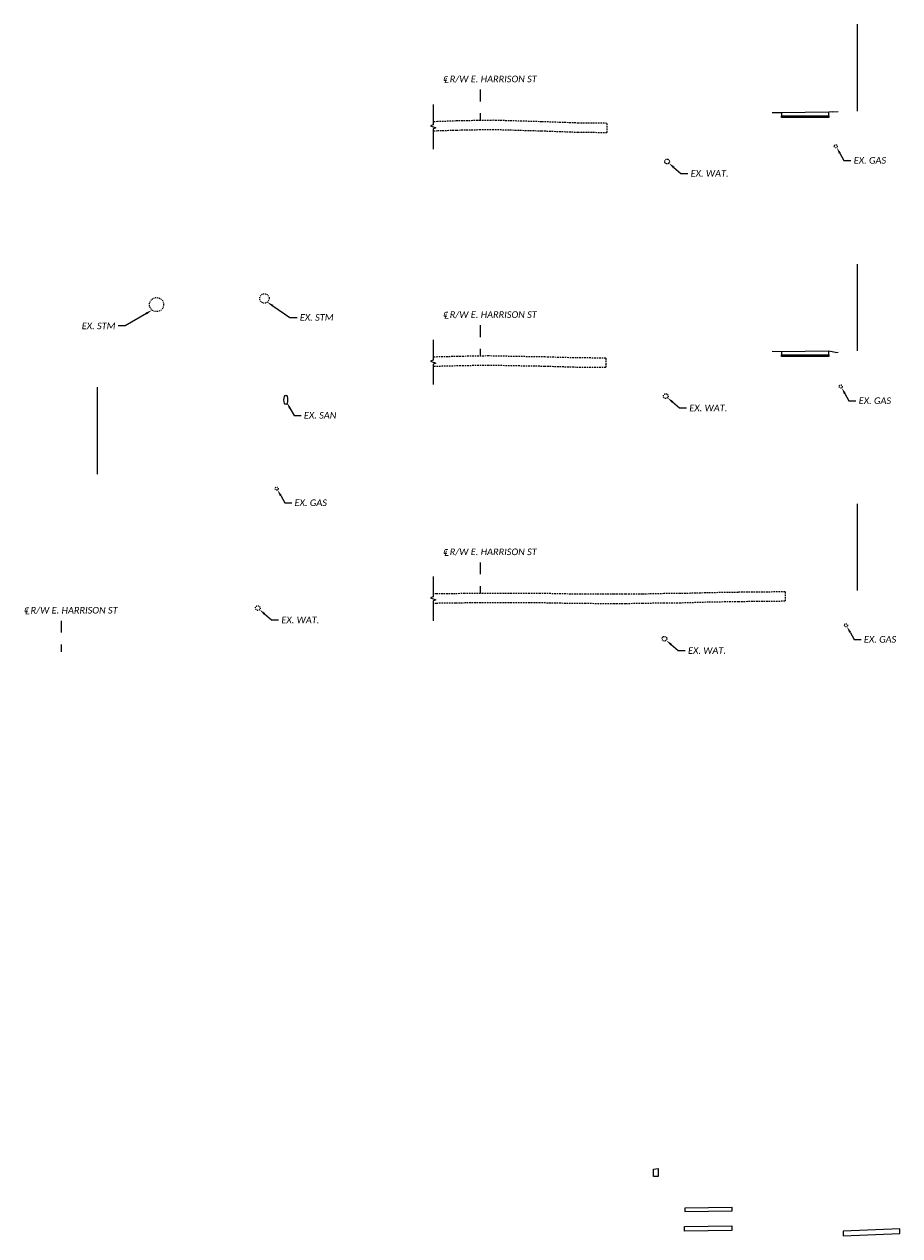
# Model space of a CAD drawing. Header units: feet. Extents: x 2307298 to 2307817, y 363952 to 364207.
# Tile 1 of 8: x 2307308 to 2307401, y 363952 to 364081. Entities that reach past the tile are written whole.
import ezdxf
from ezdxf import colors
from ezdxf.entities.mleader import LeaderData, LeaderLine
from ezdxf.math import Vec2, Vec3

# ---------------------------------------------------------------- set-up
doc = ezdxf.new("R2010")
doc.units = ezdxf.units.FT
doc.header["$MEASUREMENT"] = 0
for name, pattern in [('2', [0.1, 0.06, -0.04]), ('5', [0.1, 0.05, -0.05]), ('cl5', [25, 1.25, -1.25, 20, -1.25, 1.25]), ('OhDOT_USTN3', [0.22, 0.165, -0.055]), ('rowex', [0])]:
    doc.linetypes.add(name, pattern=pattern)
for name, color, linetype in [('PF_X_Gas', 2, '5'), ('PF_X_Sanitary_Line', 3, '2'), ('PF_X_Storm_Sewer', 121, '5'), ('PF_X_Water', 131, '5'), ('PV_P_Curb', 120, 'Continuous'), ('PV_P_Drive', 230, 'Continuous'), ('PV_P_Walk', 231, 'Continuous'), ('RW_X_CL_5', 6, 'cl5'), ('RW_X_Fee_RW', 6, 'rowex'), ('UT_X_Sanitary_Cells', 3, 'Continuous'), ('XS_P_Finished_Grade_Seeded', 3, 'Continuous'), ('XS_P_Pavt_Layers', 251, 'Continuous'), ('XS_X_Pavt', 133, 'OhDOT_USTN3')]:
    doc.layers.add(name, color=color, linetype=linetype)
doc.styles.add('Slanted Normal (0.14) Font 31', font='calibrii.ttf', dxfattribs={"height": 0.14})
doc.styles.add('Slanted-Normal', font='calibrii.ttf', dxfattribs={"height": 0.14})

# ---------------------------------------------------------------- blocks, each defined once
blk = doc.blocks.new('Walk_Agg_Base')
at = {"layer": 'XS_P_Pavt_Layers'}
blk.add_lwpolyline([(0, 0), (5, 0), (5, -0.17), (0, -0.17)], close=True, dxfattribs=at)

msp = doc.modelspace()

# ---------------------------------------------------------------- linework, layer by layer
at = {"layer": 'PF_X_Gas'}
for centre in [(2307394.26, 364067.55), (2307394.79, 364042.05), (2307334.92, 364031.22), (2307395.35, 364016.71)]:
    msp.add_circle(centre, 0.167, dxfattribs=at)
at = {"layer": 'PF_X_Storm_Sewer'}
for centre, radius in [((2307333.62, 364051.4), 0.5), ((2307322.17, 364050.74), 0.75)]:
    msp.add_circle(centre, radius, dxfattribs=at)
at = {"layer": 'PF_X_Water'}
for centre in [(2307376.36, 364065.93), (2307376.22, 364041.03), (2307332.92, 364018.53), (2307376.08, 364015.28)]:
    msp.add_circle(centre, 0.25, dxfattribs=at)
at = {"layer": 'PV_P_Curb'}
msp.add_lwpolyline([(2307374.93, 363958.96), (2307375.43, 363959.04), (2307375.43, 363958.21), (2307374.93, 363958.21), (2307374.93, 363958.87)], close=True, dxfattribs=at)
at = {"layer": 'PV_P_Drive'}
msp.add_lwpolyline([(2307395.06, 363952.4), (2307395.06, 363951.9), (2307401.06, 363952.14), (2307401.06, 363952.64)], close=True, dxfattribs=at)
at = {"layer": 'PV_P_Walk'}
for points in [[(2307388.52, 364071.1), (2307388.52, 364070.77), (2307393.53, 364070.82), (2307393.52, 364071.15)], [(2307388.52, 364045.74), (2307388.52, 364045.41), (2307393.53, 364045.46), (2307393.52, 364045.79)], [(2307378.22, 363952.88), (2307383.22, 363952.96), (2307383.22, 363952.45), (2307378.22, 363952.38)]]:
    msp.add_lwpolyline(points, close=True, dxfattribs=at)
msp.add_lwpolyline([(2307383.26, 363954.89), (2307378.26, 363954.82), (2307378.26, 363954.48), (2307383.27, 363954.56), (2307383.27, 363954.89)], dxfattribs=at)
at = {"layer": 'RW_X_CL_5'}
for points in [[(2307356.52, 364073.56), (2307356.52, 364070.28)], [(2307356.52, 364048.55), (2307356.52, 364045.28)], [(2307356.52, 364023.37), (2307356.52, 364020.1)], [(2307312.03, 364017.17), (2307312.03, 364013.9)]]:
    msp.add_lwpolyline(points, dxfattribs=at)
at = {"layer": 'RW_X_Fee_RW'}
for points in [[(2307396.52, 364080.5), (2307396.52, 364071.29)], [(2307396.52, 364055.05), (2307396.52, 364045.84)], [(2307315.88, 364041.96), (2307315.88, 364032.75)], [(2307396.52, 364029.61), (2307396.52, 364020.4)]]:
    msp.add_lwpolyline(points, dxfattribs=at)
at = {"layer": 'UT_X_Sanitary_Cells'}
msp.add_ellipse((2307335.89, 364040.63), major_axis=(0, 0.5), ratio=0.384346, dxfattribs=at)
at = {"layer": 'XS_P_Finished_Grade_Seeded'}
for points in [[(2307388.52, 364071.1), (2307387.52, 364071.08)], [(2307393.89, 364071.21), (2307393.52, 364071.15)], [(2307393.89, 364071.21), (2307394.52, 364071.23)], [(2307388.52, 364045.74), (2307387.52, 364045.78)], [(2307394.22, 364045.67), (2307393.52, 364045.79)], [(2307394.22, 364045.67), (2307394.51, 364045.69)]]:
    msp.add_lwpolyline(points, dxfattribs=at)
at = {"layer": 'XS_X_Pavt', "linetype": 'Continuous'}
for points in [[(2307351.52, 364071.99), (2307351.52, 364069.82), (2307351.24, 364069.71), (2307351.81, 364069.5), (2307351.52, 364069.4), (2307351.52, 364067.25)], [(2307351.52, 364047), (2307351.52, 364044.83), (2307351.24, 364044.72), (2307351.81, 364044.51), (2307351.52, 364044.41), (2307351.52, 364042.27)], [(2307351.52, 364021.89), (2307351.52, 364019.72), (2307351.24, 364019.61), (2307351.81, 364019.41), (2307351.52, 364019.3), (2307351.52, 364017.16)]]:
    msp.add_lwpolyline(points, dxfattribs=at)
at = {"layer": 'XS_X_Pavt'}
for points in [[(2307369.98, 364069.98), (2307366.94, 364070.01), (2307363.07, 364070.15), (2307360.94, 364070.21), (2307357.94, 364070.3), (2307356.52, 364070.28), (2307353.96, 364070.23), (2307351.98, 364070.16), (2307351.52, 364070.14)], [(2307369.98, 364069.98), (2307369.98, 364068.98), (2307366.92, 364069.01), (2307363.03, 364069.15), (2307360.91, 364069.21), (2307357.93, 364069.3), (2307356.54, 364069.28), (2307353.99, 364069.23), (2307352.02, 364069.17), (2307351.57, 364069.14)], [(2307369.85, 364045.06), (2307367.46, 364045.08), (2307366.72, 364045.08), (2307363.39, 364045.18), (2307360.44, 364045.23), (2307357.43, 364045.29), (2307354.4, 364045.24), (2307351.52, 364045.17)], [(2307369.85, 364045.06), (2307369.85, 364044.06), (2307367.46, 364044.08), (2307366.71, 364044.08), (2307363.37, 364044.18), (2307360.42, 364044.23), (2307357.43, 364044.29), (2307354.42, 364044.24), (2307351.55, 364044.17)], [(2307388.89, 364020.25), (2307383.89, 364020.2), (2307382.55, 364020.18), (2307380.72, 364020.15), (2307377.74, 364020.06), (2307376.03, 364020.06), (2307373.72, 364020.01), (2307371.93, 364019.99), (2307370.71, 364019.99), (2307367.72, 364020), (2307365.87, 364020.02), (2307364.01, 364020.06), (2307362.88, 364020.08), (2307361.77, 364020.08), (2307359.85, 364020.09), (2307358.74, 364020.09), (2307356.83, 364020.09), (2307354.89, 364020.07), (2307353.87, 364020.05), (2307351.87, 364020.03), (2307351.52, 364020.02)], [(2307388.89, 364020.25), (2307388.89, 364019.25), (2307383.91, 364019.2), (2307382.57, 364019.18), (2307380.75, 364019.15), (2307377.76, 364019.06), (2307376.04, 364019.06), (2307373.74, 364019.01), (2307371.93, 364018.99), (2307370.72, 364018.99), (2307367.71, 364019), (2307365.86, 364019.02), (2307363.99, 364019.06), (2307362.87, 364019.08), (2307361.77, 364019.08), (2307359.85, 364019.09), (2307358.74, 364019.09), (2307356.84, 364019.09), (2307354.91, 364019.07), (2307353.89, 364019.05), (2307351.88, 364019.03), (2307351.53, 364019.02)]]:
    msp.add_lwpolyline(points, dxfattribs=at)

# ---------------------------------------------------------------- block references
at = {"layer": 'PV_P_Walk'}
for p in [(2307388.52, 364070.77), (2307388.52, 364045.41)]:
    msp.add_blockref('Walk_Agg_Base', p, dxfattribs=at)

# ---------------------------------------------------------------- texts
at = {"layer": 'RW_X_CL_5', "char_height": 0.7, "width": 16.923, "attachment_point": 1, "style": 'Slanted-Normal'}
for insert in [(2307352.5, 364075.19), (2307352.5, 364050.18), (2307352.5, 364025), (2307308.01, 364018.8)]:
    msp.add_mtext('{\\fISOCPEUR|b0|i1|c0|p34;\\H1.21429x;℄} R/W E. HARRISON ST', dxfattribs=dict(at, insert=insert))

# ---------------------------------------------------------------- leaders
at = {"layer": 'PF_X_Gas'}
ml = msp.add_multileader_mtext('Standard', dxfattribs=at)
ml.set_content('EX. GAS', color=256, style='Slanted Normal (0.14) Font 31')
ml.set_leader_properties(color=9, linetype='Continuous', lineweight=-1)
ml.build(insert=Vec2(0, 0))
ml.multileader.update_dxf_attribs({"text_left_attachment_type": 2, "text_right_attachment_type": 2, "dogleg_length": 0.15, "arrow_head_size": 0.7, "scale": 5})
ctx = ml.context
ctx.base_point, ctx.scale, ctx.char_height, ctx.arrow_head_size, ctx.landing_gap_size, ctx.plane_origin = Vec3(2307395.87, 364066.04), 5, 0.7, 0.7, 0.3, Vec3(2307394.36, 364067.42)
ctx.left_attachment, ctx.right_attachment = 2, 2
notes = []
notes.append((ctx, [(0, (1, 1, 0), (2307395.12, 364066.04), (1, 0), 0.75, [(0, [(2307394.36, 364067.42)], 0, [])])]))
ctx.mtext.insert, ctx.mtext.flow_direction = Vec3(2307396.17, 364066.4), 5
ml = msp.add_multileader_mtext('Standard', dxfattribs=at)
ml.set_content('EX. GAS', color=256, style='Slanted Normal (0.14) Font 31')
ml.set_leader_properties(color=9, linetype='Continuous', lineweight=-1)
ml.build(insert=Vec2(0, 0))
ml.multileader.update_dxf_attribs({"text_left_attachment_type": 2, "text_right_attachment_type": 2, "dogleg_length": 0.15, "arrow_head_size": 0.7, "scale": 5})
ctx = ml.context
ctx.base_point, ctx.scale, ctx.char_height, ctx.arrow_head_size, ctx.landing_gap_size, ctx.plane_origin = Vec3(2307396.4, 364040.53), 5, 0.7, 0.7, 0.3, Vec3(2307394.89, 364041.91)
ctx.left_attachment, ctx.right_attachment = 2, 2
notes.append((ctx, [(0, (1, 1, 0), (2307395.65, 364040.53), (1, 0), 0.75, [(0, [(2307394.89, 364041.91)], 0, [])])]))
ctx.mtext.insert, ctx.mtext.flow_direction = Vec3(2307396.7, 364040.89), 5
ml = msp.add_multileader_mtext('Standard', dxfattribs=at)
ml.set_content('EX. GAS', color=256, style='Slanted Normal (0.14) Font 31')
ml.set_leader_properties(color=9, linetype='Continuous', lineweight=-1)
ml.build(insert=Vec2(0, 0))
ml.multileader.update_dxf_attribs({"text_left_attachment_type": 2, "text_right_attachment_type": 2, "dogleg_length": 0.15, "arrow_head_size": 0.7, "scale": 5})
ctx = ml.context
ctx.base_point, ctx.scale, ctx.char_height, ctx.arrow_head_size, ctx.landing_gap_size, ctx.plane_origin = Vec3(2307336.52, 364029.7), 5, 0.7, 0.7, 0.3, Vec3(2307335.01, 364031.08)
ctx.left_attachment, ctx.right_attachment = 2, 2
notes.append((ctx, [(0, (1, 1, 0), (2307335.77, 364029.7), (1, 0), 0.75, [(0, [(2307335.01, 364031.08)], 0, [])])]))
ctx.mtext.insert, ctx.mtext.flow_direction = Vec3(2307336.82, 364030.06), 5
ml = msp.add_multileader_mtext('Standard', dxfattribs=at)
ml.set_content('EX. GAS', color=256, style='Slanted Normal (0.14) Font 31')
ml.set_leader_properties(color=9, linetype='Continuous', lineweight=-1)
ml.build(insert=Vec2(0, 0))
ml.multileader.update_dxf_attribs({"text_left_attachment_type": 2, "text_right_attachment_type": 2, "dogleg_length": 0.15, "arrow_head_size": 0.7, "scale": 5})
ctx = ml.context
ctx.base_point, ctx.scale, ctx.char_height, ctx.arrow_head_size, ctx.landing_gap_size, ctx.plane_origin = Vec3(2307396.95, 364015.2), 5, 0.7, 0.7, 0.3, Vec3(2307395.44, 364016.58)
ctx.left_attachment, ctx.right_attachment = 2, 2
notes.append((ctx, [(0, (1, 1, 0), (2307396.2, 364015.2), (1, 0), 0.75, [(0, [(2307395.44, 364016.58)], 0, [])])]))
ctx.mtext.insert, ctx.mtext.flow_direction = Vec3(2307397.25, 364015.56), 5
at = {"layer": 'PF_X_Sanitary_Line'}
ml = msp.add_multileader_mtext('Standard', dxfattribs=at)
ml.set_content('EX. SAN', color=256, style='Slanted Normal (0.14) Font 31')
ml.set_leader_properties(color=9, linetype='Continuous', lineweight=-1)
ml.build(insert=Vec2(0, 0))
ml.multileader.update_dxf_attribs({"text_left_attachment_type": 2, "text_right_attachment_type": 2, "dogleg_length": 0.15, "arrow_head_size": 0.7, "scale": 5})
ctx = ml.context
ctx.base_point, ctx.scale, ctx.char_height, ctx.arrow_head_size, ctx.landing_gap_size, ctx.plane_origin = Vec3(2307337.51, 364038.98), 5, 0.7, 0.7, 0.3, Vec3(2307335.99, 364040.35)
ctx.left_attachment, ctx.right_attachment = 2, 2
notes.append((ctx, [(0, (1, 1, 0), (2307336.76, 364038.98), (1, 0), 0.75, [(0, [(2307335.99, 364040.35)], 0, [])])]))
ctx.mtext.insert, ctx.mtext.flow_direction = Vec3(2307337.81, 364039.34), 5
at = {"layer": 'PF_X_Storm_Sewer'}
ml = msp.add_multileader_mtext('Standard', dxfattribs=at)
ml.set_content('EX. STM', color=256, style='Slanted Normal (0.14) Font 31')
ml.set_leader_properties(color=9, linetype='Continuous', lineweight=-1)
ml.build(insert=Vec2(0, 0))
ml.multileader.update_dxf_attribs({"text_left_attachment_type": 2, "text_right_attachment_type": 2, "dogleg_length": 0.15, "arrow_head_size": 0.7, "scale": 5})
ctx = ml.context
ctx.base_point, ctx.scale, ctx.char_height, ctx.arrow_head_size, ctx.landing_gap_size, ctx.plane_origin = Vec3(2307337.08, 364049.37), 5, 0.7, 0.7, 0.3, Vec3(2307334.25, 364050.14)
ctx.left_attachment, ctx.right_attachment = 2, 2
notes.append((ctx, [(0, (1, 1, 0), (2307336.33, 364049.37), (1, 0), 0.75, [(0, [(2307333.92, 364051.01)], 0, [])])]))
ctx.mtext.insert, ctx.mtext.flow_direction = Vec3(2307337.38, 364049.73), 5
ml = msp.add_multileader_mtext('Standard', dxfattribs=at)
ml.set_content('EX. STM', color=256, style='Slanted Normal (0.14) Font 31')
ml.set_leader_properties(color=9, linetype='Continuous', lineweight=-1)
ml.build(insert=Vec2(0, 0))
ml.multileader.update_dxf_attribs({"text_left_attachment_type": 2, "text_right_attachment_type": 2, "dogleg_length": 0.15, "arrow_head_size": 0.7, "scale": 5})
ctx = ml.context
ctx.base_point, ctx.scale, ctx.char_height, ctx.arrow_head_size, ctx.landing_gap_size, ctx.plane_origin = Vec3(2307313.93, 364048.47), 5, 0.7, 0.7, 0.3, Vec3(2307323.01, 364048.75)
ctx.left_attachment, ctx.right_attachment = 2, 2
notes.append((ctx, [(1, (1, 1, 0), (2307318.84, 364048.47), (-1, 0), 0.75, [(0, [(2307321.69, 364050.16)], 0, [])])]))
ctx.mtext.insert, ctx.mtext.flow_direction = Vec3(2307314.23, 364048.83), 5
at = {"layer": 'PF_X_Water'}
ml = msp.add_multileader_mtext('Standard', dxfattribs=at)
ml.set_content('EX. WAT.', color=256, style='Slanted Normal (0.14) Font 31')
ml.set_leader_properties(color=9, linetype='Continuous', lineweight=-1)
ml.build(insert=Vec2(0, 0))
ml.multileader.update_dxf_attribs({"text_left_attachment_type": 2, "text_right_attachment_type": 2, "dogleg_length": 0.15, "arrow_head_size": 0.7, "scale": 5})
ctx = ml.context
ctx.base_point, ctx.scale, ctx.char_height, ctx.arrow_head_size, ctx.landing_gap_size, ctx.plane_origin = Vec3(2307378.56, 364064.67), 5, 0.7, 0.7, 0.3, Vec3(2307376.54, 364065.76)
ctx.left_attachment, ctx.right_attachment = 2, 2
notes.append((ctx, [(0, (1, 1, 0), (2307377.81, 364064.67), (1, 0), 0.75, [(0, [(2307376.54, 364065.76)], 0, [])])]))
ctx.mtext.insert, ctx.mtext.flow_direction = Vec3(2307378.86, 364065.02), 5
ml = msp.add_multileader_mtext('Standard', dxfattribs=at)
ml.set_content('EX. WAT.', color=256, style='Slanted Normal (0.14) Font 31')
ml.set_leader_properties(color=9, linetype='Continuous', lineweight=-1)
ml.build(insert=Vec2(0, 0))
ml.multileader.update_dxf_attribs({"text_left_attachment_type": 2, "text_right_attachment_type": 2, "dogleg_length": 0.15, "arrow_head_size": 0.7, "scale": 5})
ctx = ml.context
ctx.base_point, ctx.scale, ctx.char_height, ctx.arrow_head_size, ctx.landing_gap_size, ctx.plane_origin = Vec3(2307378.42, 364039.77), 5, 0.7, 0.7, 0.3, Vec3(2307376.4, 364040.86)
ctx.left_attachment, ctx.right_attachment = 2, 2
notes.append((ctx, [(0, (1, 1, 0), (2307377.67, 364039.77), (1, 0), 0.75, [(0, [(2307376.4, 364040.86)], 0, [])])]))
ctx.mtext.insert, ctx.mtext.flow_direction = Vec3(2307378.72, 364040.12), 5
ml = msp.add_multileader_mtext('Standard', dxfattribs=at)
ml.set_content('EX. WAT.', color=256, style='Slanted Normal (0.14) Font 31')
ml.set_leader_properties(color=9, linetype='Continuous', lineweight=-1)
ml.build(insert=Vec2(0, 0))
ml.multileader.update_dxf_attribs({"text_left_attachment_type": 2, "text_right_attachment_type": 2, "dogleg_length": 0.15, "arrow_head_size": 0.7, "scale": 5})
ctx = ml.context
ctx.base_point, ctx.scale, ctx.char_height, ctx.arrow_head_size, ctx.landing_gap_size, ctx.plane_origin = Vec3(2307335.12, 364017.27), 5, 0.7, 0.7, 0.3, Vec3(2307333.1, 364018.37)
ctx.left_attachment, ctx.right_attachment = 2, 2
notes.append((ctx, [(0, (1, 1, 0), (2307334.37, 364017.27), (1, 0), 0.75, [(0, [(2307333.1, 364018.37)], 0, [])])]))
ctx.mtext.insert, ctx.mtext.flow_direction = Vec3(2307335.42, 364017.62), 5
ml = msp.add_multileader_mtext('Standard', dxfattribs=at)
ml.set_content('EX. WAT.', color=256, style='Slanted Normal (0.14) Font 31')
ml.set_leader_properties(color=9, linetype='Continuous', lineweight=-1)
ml.build(insert=Vec2(0, 0))
ml.multileader.update_dxf_attribs({"text_left_attachment_type": 2, "text_right_attachment_type": 2, "dogleg_length": 0.15, "arrow_head_size": 0.7, "scale": 5})
ctx = ml.context
ctx.base_point, ctx.scale, ctx.char_height, ctx.arrow_head_size, ctx.landing_gap_size, ctx.plane_origin = Vec3(2307378.28, 364014.02), 5, 0.7, 0.7, 0.3, Vec3(2307376.26, 364015.11)
ctx.left_attachment, ctx.right_attachment = 2, 2
notes.append((ctx, [(0, (1, 1, 0), (2307377.53, 364014.02), (1, 0), 0.75, [(0, [(2307376.26, 364015.11)], 0, [])])]))
ctx.mtext.insert, ctx.mtext.flow_direction = Vec3(2307378.58, 364014.37), 5
for ctx, leaders in notes:
    for number, flags, end, landing, length, lines in leaders:
        leader = LeaderData()
        leader.index, (leader.has_last_leader_line, leader.has_dogleg_vector, leader.attachment_direction) = number, flags
        leader.last_leader_point, leader.dogleg_vector, leader.dogleg_length = Vec3(end), Vec3(landing), length
        for number, points, colour, breaks in lines:
            line = LeaderLine()
            line.index, line.vertices, line.color, line.breaks = number, Vec3.list(points), colors.encode_raw_color(colour), breaks
            leader.lines.append(line)
        ctx.leaders.append(leader)

doc.saveas('drawing.dxf')
